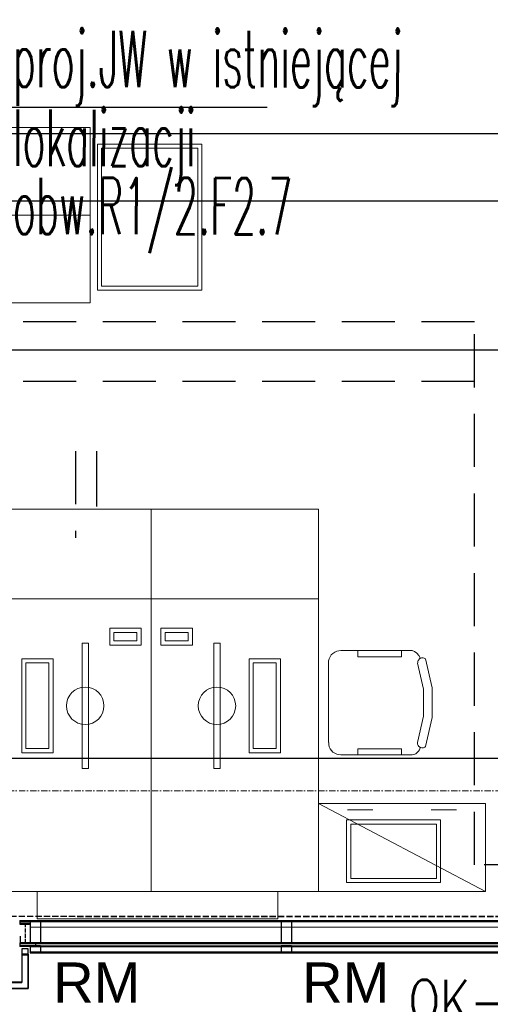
# Model space of a CAD drawing. Header units: millimetres. Extents: x -8642 to 28269, y -6609 to 3701.
# Tile 4 of 256: x -2800 to -2575, y -5365 to -4894. Entities that reach past the tile are written whole.
import ezdxf
from ezdxf.enums import TextEntityAlignment as Align

# ---------------------------------------------------------------- set-up
doc = ezdxf.new("R2010")
doc.units = ezdxf.units.MM
doc.header["$LTSCALE"] = 1000
doc.header["$MEASUREMENT"] = 0
for name, pattern in [('DASHED', [19.05, 12.7, -6.35]), ('rzut 1 pietra$0$ArchiTECH.PC 1. Line Type', [0.004, 0.003, -0.001]), ('rzut 1 pietra$0$ArchiTECH.PC 2. Line Type', [0.0025, 0.0015, -0.001]), ('rzut 1 pietra$0$ArchiTECH.PC 5. Line Type', [0.0053, 0.003, -0.001, 0.0003, -0.001]), ('rzut 1 pietra$0$ArchiTECH.PC Solid Line Type', [0]), ('SUFIT_1 PIETRO$0$ArchiTECH.PC 1. Line Type', [0.004, 0.003, -0.001]), ('SUFIT_1 PIETRO$0$ArchiTECH.PC 2. Line Type', [0.0025, 0.0015, -0.001]), ('SUFIT_1 PIETRO$0$ArchiTECH.PC Solid Line Type', [0])]:
    doc.linetypes.add(name, pattern=pattern)
for name, color, linetype, lineweight in [('2DL_SYM', 7, 'Continuous', 30), ('_Etap_5_opis', 7, 'Continuous', 30), ('IS_ARCH', 254, 'Continuous', 18), ('IS_FREON_GAZ', 254, 'DASHED', 30), ('IS_HC_FREON_CIECZ', 254, 'Continuous', 30)]:
    doc.layers.add(name, color=color, linetype=linetype, lineweight=lineweight)
for name, color, linetype in [('IS_WK_KAN_SKROPLINY', 254, 'DASHED'), ('SUFIT_1 PIETRO$0$INWENTARYZACJA', 254, 'Continuous'), ('SUFIT_1 PIETRO$0$Kalka 1', 254, 'Continuous'), ('SUFIT_1 PIETRO$0$TYP SUFITÓW_NOWYCH', 254, 'Continuous')]:
    doc.layers.add(name, color=color, linetype=linetype)
doc.styles.add('CP_ATTR', font='simplex.shx')
doc.styles.add('romans1', font='simplex.shx', dxfattribs={"width": 0.8})
doc.styles.add('rzut 1 pietra$0$ArchiTECHStyle1', font='arial.ttf', dxfattribs={"height": 0.16})

msp = doc.modelspace()

# ---------------------------------------------------------------- linework, layer by layer
at = {"layer": '_Etap_5_opis'}
msp.add_line((-2809.72, -4935.65), (-2681.84, -4935.65), dxfattribs=at)
at = {"layer": 'IS_ARCH', "linetype": 'rzut 1 pietra$0$ArchiTECH.PC Solid Line Type'}
for p, q in [((-2766.64, -4945.32), (-2846.64, -4945.32)), ((-2766.64, -4987.32), (-2766.64, -4945.32)), ((-2763.13, -5023.34), (-2763.13, -4953.34)), ((-2763.13, -4953.34), (-2713.13, -4953.34)), ((-2713.13, -4953.34), (-2713.13, -5023.34)), ((-2715.13, -4955.34), (-2761.13, -4955.34)), ((-2761.13, -4955.34), (-2761.13, -5021.34)), ((-2715.13, -5021.34), (-2715.13, -4955.34)), ((-2846.64, -4987.32), (-2766.64, -4987.32)), ((-2846.64, -4987.32), (-2766.64, -4987.32)), ((-2766.64, -4987.32), (-2766.64, -5029.32)), ((-2713.13, -5023.34), (-2763.13, -5023.34)), ((-2761.13, -5021.34), (-2715.13, -5021.34)), ((-2766.64, -5029.32), (-2846.64, -5029.32)), ((-2737.43, -5128.12), (-2817.43, -5128.12)), ((-2737.43, -5171.12), (-2737.43, -5128.12)), ((-2657.43, -5128.12), (-2737.43, -5128.12)), ((-2737.43, -5128.12), (-2737.43, -5171.12)), ((-2657.43, -5171.12), (-2657.43, -5128.12)), ((-2737.43, -5171.12), (-2817.43, -5171.12)), ((-2817.43, -5171.12), (-2737.43, -5171.12)), ((-2737.43, -5311.12), (-2737.43, -5171.12)), ((-2737.43, -5311.12), (-2737.43, -5171.12)), ((-2737.43, -5171.12), (-2657.43, -5171.12)), ((-2737.43, -5171.12), (-2657.43, -5171.12)), ((-2657.43, -5171.12), (-2657.43, -5311.12)), ((-2757.17, -5185.17), (-2742.17, -5185.17)), ((-2757.17, -5193.17), (-2757.17, -5185.17)), ((-2742.17, -5185.17), (-2742.17, -5193.17)), ((-2717.69, -5185.17), (-2732.69, -5185.17)), ((-2732.69, -5185.17), (-2732.69, -5193.17)), ((-2717.69, -5193.17), (-2717.69, -5185.17)), ((-2755.17, -5187.17), (-2755.17, -5191.17)), ((-2744.17, -5187.17), (-2755.17, -5187.17)), ((-2744.17, -5191.17), (-2744.17, -5187.17)), ((-2730.69, -5191.17), (-2730.69, -5187.17)), ((-2730.69, -5187.17), (-2719.69, -5187.17)), ((-2719.69, -5187.17), (-2719.69, -5191.17)), ((-2767.42, -5192.27), (-2770.42, -5192.27)), ((-2770.42, -5192.27), (-2770.42, -5252.27)), ((-2767.42, -5252.27), (-2767.42, -5192.27)), ((-2742.17, -5193.17), (-2757.17, -5193.17)), ((-2755.17, -5191.17), (-2744.17, -5191.17)), ((-2732.69, -5193.17), (-2717.69, -5193.17)), ((-2719.69, -5191.17), (-2730.69, -5191.17)), ((-2707.44, -5252.27), (-2707.44, -5192.27)), ((-2707.44, -5192.27), (-2704.44, -5192.27)), ((-2704.44, -5192.27), (-2704.44, -5252.27)), ((-2784.31, -5199.77), (-2799.31, -5199.77)), ((-2799.31, -5199.77), (-2799.31, -5244.77)), ((-2784.31, -5244.77), (-2784.31, -5199.77)), ((-2690.55, -5244.77), (-2690.55, -5199.77)), ((-2690.55, -5199.77), (-2675.55, -5199.77)), ((-2675.55, -5199.77), (-2675.55, -5244.77)), ((-2652.53, -5200.77), (-2652.27, -5199.75)), ((-2652.27, -5199.75), (-2651.84, -5198.8)), ((-2651.84, -5198.8), (-2651.24, -5197.93)), ((-2651.24, -5197.93), (-2650.49, -5197.19)), ((-2650.49, -5197.19), (-2649.63, -5196.59)), ((-2649.63, -5196.59), (-2648.67, -5196.15)), ((-2648.67, -5196.15), (-2647.65, -5195.89)), ((-2647.65, -5195.89), (-2646.61, -5195.82)), ((-2612.61, -5195.82), (-2646.61, -5195.82)), ((-2638.61, -5195.82), (-2638.61, -5198.82)), ((-2638.61, -5198.82), (-2617.61, -5198.82)), ((-2617.61, -5198.82), (-2617.61, -5195.82)), ((-2612.63, -5195.81), (-2611.39, -5196.35)), ((-2611.39, -5196.35), (-2610.31, -5197.15)), ((-2610.31, -5197.15), (-2609.42, -5198.17)), ((-2609.42, -5198.17), (-2608.78, -5199.35)), ((-2609.17, -5199.92), (-2608.84, -5199.67)), ((-2608.84, -5199.67), (-2608.47, -5199.48)), ((-2608.47, -5199.48), (-2608.08, -5199.36)), ((-2608.08, -5199.36), (-2607.67, -5199.32)), ((-2607.67, -5199.32), (-2607.26, -5199.34)), ((-2607.26, -5199.34), (-2606.86, -5199.44)), ((-2606.86, -5199.44), (-2606.49, -5199.61)), ((-2606.49, -5199.61), (-2606.15, -5199.84)), ((-2797.31, -5242.77), (-2797.31, -5201.77)), ((-2797.31, -5201.77), (-2786.31, -5201.77)), ((-2786.31, -5201.77), (-2786.31, -5242.77)), ((-2677.55, -5201.77), (-2688.55, -5201.77)), ((-2688.55, -5201.77), (-2688.55, -5242.77)), ((-2677.55, -5242.77), (-2677.55, -5201.77)), ((-2652.61, -5201.82), (-2652.53, -5200.77)), ((-2652.61, -5201.82), (-2652.61, -5239.82)), ((-2610.04, -5201.84), (-2607.08, -5214.38)), ((-2609.9, -5201.77), (-2609.89, -5201.36)), ((-2609.89, -5201.36), (-2609.81, -5200.96)), ((-2609.81, -5200.96), (-2609.66, -5200.57)), ((-2609.66, -5200.57), (-2609.44, -5200.23)), ((-2609.44, -5200.23), (-2609.17, -5199.92)), ((-2606.13, -5199.82), (-2603, -5213.7)), ((-2603, -5213.7), (-2603, -5227.93)), ((-2607.08, -5214.38), (-2607.08, -5227.26)), ((-2607.08, -5227.26), (-2610.04, -5239.79)), ((-2603, -5227.93), (-2606.13, -5241.81)), ((-2652.45, -5240.82), (-2652.5, -5239.78)), ((-2652.21, -5241.84), (-2652.45, -5240.82)), ((-2651.78, -5242.8), (-2652.21, -5241.84)), ((-2610.01, -5240.22), (-2609.99, -5239.82)), ((-2609.95, -5240.62), (-2610.01, -5240.22)), ((-2609.83, -5241), (-2609.95, -5240.62)), ((-2609.64, -5241.36), (-2609.83, -5241)), ((-2609.4, -5241.68), (-2609.64, -5241.36)), ((-2609.1, -5241.95), (-2609.4, -5241.68)), ((-2608.76, -5242.16), (-2609.1, -5241.95)), ((-2608.39, -5242.31), (-2608.76, -5242.16)), ((-2606.81, -5242.23), (-2607.19, -5242.36)), ((-2606.46, -5242.04), (-2606.81, -5242.23)), ((-2606.14, -5241.8), (-2606.46, -5242.04)), ((-2799.31, -5244.77), (-2784.31, -5244.77)), ((-2786.31, -5242.77), (-2797.31, -5242.77)), ((-2675.55, -5244.77), (-2690.55, -5244.77)), ((-2688.55, -5242.77), (-2677.55, -5242.77)), ((-2651.19, -5243.66), (-2651.78, -5242.8)), ((-2650.45, -5244.4), (-2651.19, -5243.66)), ((-2649.59, -5244.99), (-2650.45, -5244.4)), ((-2648.63, -5245.42), (-2649.59, -5244.99)), ((-2647.62, -5245.66), (-2648.63, -5245.42)), ((-2646.57, -5245.71), (-2647.62, -5245.66)), ((-2646.61, -5245.82), (-2612.61, -5245.82)), ((-2617.61, -5242.82), (-2638.61, -5242.82)), ((-2638.61, -5242.82), (-2638.61, -5245.82)), ((-2617.61, -5245.82), (-2617.61, -5242.82)), ((-2611.7, -5245.57), (-2612.57, -5245.77)), ((-2610.88, -5245.2), (-2611.7, -5245.57)), ((-2610.15, -5244.68), (-2610.88, -5245.2)), ((-2609.53, -5244.04), (-2610.15, -5244.68)), ((-2609.04, -5243.29), (-2609.53, -5244.04)), ((-2608.7, -5242.46), (-2609.04, -5243.29)), ((-2607.99, -5242.4), (-2608.39, -5242.31)), ((-2607.59, -5242.41), (-2607.99, -5242.4)), ((-2607.19, -5242.36), (-2607.59, -5242.41)), ((-2770.42, -5252.27), (-2767.42, -5252.27)), ((-2704.44, -5252.27), (-2707.44, -5252.27)), ((-2657.43, -5311.12), (-2657.43, -5269.12)), ((-2657.43, -5269.12), (-2577.43, -5269.12)), ((-2577.43, -5311.12), (-2657.43, -5269.12)), ((-2577.43, -5269.12), (-2577.43, -5311.12)), ((-2631.43, -5272.12), (-2643.43, -5272.12)), ((-2591.43, -5272.12), (-2603.43, -5272.12)), ((-2643.96, -5276.92), (-2598.96, -5276.92)), ((-2643.96, -5306.92), (-2643.96, -5276.92)), ((-2641.96, -5278.92), (-2641.96, -5304.92)), ((-2600.96, -5278.92), (-2641.96, -5278.92)), ((-2600.96, -5304.92), (-2600.96, -5278.92)), ((-2598.96, -5276.92), (-2598.96, -5306.92)), ((-2598.96, -5306.92), (-2643.96, -5306.92)), ((-2641.96, -5304.92), (-2600.96, -5304.92)), ((-2817.43, -5311.12), (-2737.43, -5311.12)), ((-2791.84, -5311.22), (-2791.84, -5324.22)), ((-2676.84, -5311.22), (-2791.84, -5311.22)), ((-2791.84, -5311.22), (-2791.84, -5324.22)), ((-2676.84, -5311.22), (-2791.84, -5311.22)), ((-2657.43, -5311.12), (-2737.43, -5311.12)), ((-2676.84, -5324.22), (-2676.84, -5311.22)), ((-2676.84, -5324.22), (-2676.84, -5311.22)), ((-2577.43, -5311.12), (-2657.43, -5311.12)), ((-2577.43, -5311.12), (-2577.43, -5311.12)), ((-2800.25, -5325.09), (-2800.25, -5326.34)), ((-2800.25, -5325.09), (-2795.25, -5325.09)), ((-2800.25, -5325.49), (-2795.25, -5325.49)), ((-2800.25, -5325.49), (-2800.25, -5326.74)), ((-2800.25, -5326.34), (-2795.25, -5326.34)), ((-2800.25, -5326.74), (-2795.25, -5326.74)), ((-2795.25, -5325.09), (-2795.25, -5326.34)), ((-2795.25, -5325.09), (-1853.13, -5325.19)), ((-2795.25, -5325.09), (-2795.25, -5335.63)), ((-2790.25, -5325.09), (-2795.25, -5325.09)), ((-2790.25, -5325.49), (-2795.25, -5325.5)), ((-2795.25, -5325.49), (-1853.13, -5325.59)), ((-2795.25, -5325.49), (-2795.25, -5326.74)), ((-2795.25, -5325.5), (-2795.25, -5336.03)), ((-2791.84, -5324.22), (-2676.84, -5324.22)), ((-2791.84, -5324.22), (-2676.84, -5324.22)), ((-2790.25, -5325.09), (-2790.25, -5335.62)), ((-2790.25, -5325.49), (-2790.25, -5336.02)), ((-2670.25, -5325.1), (-2675.25, -5325.11)), ((-2675.25, -5325.11), (-2675.25, -5335.64)), ((-2670.25, -5325.5), (-2675.25, -5325.51)), ((-2675.25, -5325.51), (-2675.25, -5336.04)), ((-2670.25, -5325.1), (-2670.25, -5335.63)), ((-2670.25, -5325.5), (-2670.25, -5336.04)), ((-2795.25, -5328.22), (-1845.72, -5328.22)), ((-2792.76, -5335.78), (-2800.16, -5335.79)), ((-2800.16, -5335.79), (-2800.16, -5337.07)), ((-2792.76, -5336.18), (-2800.16, -5336.19)), ((-2800.16, -5336.19), (-2800.16, -5337.47)), ((-2800.07, -5332.51), (-2800.06, -5335.74)), ((-2800.07, -5332.91), (-2800.06, -5336.14)), ((-2792.76, -5335.73), (-2800.06, -5335.74)), ((-2792.76, -5336.13), (-2800.06, -5336.14)), ((-2790.25, -5335.62), (-2795.25, -5335.63)), ((-2795.25, -5335.63), (-1848.12, -5335.72)), ((-2790.25, -5336.02), (-2795.25, -5336.03)), ((-2795.25, -5336.03), (-1848.12, -5336.12)), ((-2792.76, -5335.78), (-2792.76, -5337.06)), ((-2792.76, -5336.18), (-2792.76, -5337.46)), ((-2670.25, -5335.63), (-2675.25, -5335.64)), ((-2670.25, -5336.04), (-2675.25, -5336.04)), ((-2792.76, -5337.06), (-2800.16, -5337.07)), ((-2792.76, -5337.46), (-2800.16, -5337.47)), ((-2796.23, -5338.6), (-2799.23, -5338.6)), ((-2799.23, -5338.6), (-2799.23, -5354.53)), ((-2799.23, -5341.1), (-2796.23, -5341.1)), ((-2799.23, -5341.1), (-2799.23, -5354.59)), ((-2796.23, -5357.53), (-2796.23, -5338.6)), ((-2796.23, -5341.1), (-2796.23, -5357.59)), ((-2795.24, -5337.1), (-1848.12, -5337.19)), ((-2795.24, -5337.1), (-2795.24, -5340.1)), ((-2790.24, -5337.1), (-2795.24, -5337.1)), ((-2795.24, -5337.1), (-2795.24, -5340.1)), ((-2790.24, -5337.1), (-2795.24, -5337.1)), ((-2790.24, -5337.5), (-2795.24, -5337.5)), ((-2795.24, -5337.5), (-2795.24, -5340.5)), ((-2790.24, -5337.5), (-2795.24, -5337.5)), ((-2795.24, -5337.5), (-2795.24, -5340.5)), ((-2795.24, -5337.5), (-1848.12, -5337.6)), ((-2790.24, -5340.09), (-2795.24, -5340.1)), ((-2790.24, -5340.09), (-2795.24, -5340.1)), ((-2795.24, -5340.1), (-1848.12, -5340.19)), ((-2790.24, -5340.49), (-2795.24, -5340.5)), ((-2790.24, -5340.49), (-2795.24, -5340.5)), ((-2795.24, -5340.5), (-1848.12, -5340.59)), ((-2790.24, -5337.1), (-2790.24, -5340.09)), ((-2790.24, -5337.1), (-2790.24, -5340.09)), ((-2790.24, -5337.5), (-2790.24, -5340.49)), ((-2790.24, -5337.5), (-2790.24, -5340.49)), ((-2675.24, -5337.11), (-2675.24, -5340.11)), ((-2670.24, -5337.11), (-2675.24, -5337.11)), ((-2670.24, -5337.51), (-2675.24, -5337.52)), ((-2675.24, -5337.52), (-2675.24, -5340.51)), ((-2670.24, -5340.1), (-2675.24, -5340.11)), ((-2670.24, -5340.51), (-2675.24, -5340.51)), ((-2670.24, -5337.11), (-2670.24, -5340.1)), ((-2670.24, -5337.51), (-2670.24, -5340.51)), ((-2799.23, -5341.5), (-2796.23, -5341.5)), ((-2799.23, -5354.53), (-2851.76, -5354.58)), ((-2851.76, -5354.58), (-2799.23, -5354.59)), ((-2854.76, -5357.58), (-2796.23, -5357.53)), ((-2854.76, -5357.58), (-2796.23, -5357.59))]:
    msp.add_line(p, q, dxfattribs=at)
at = {"layer": 'IS_ARCH', "linetype": 'rzut 1 pietra$0$ArchiTECH.PC 5. Line Type'}
msp.add_line((-3569.09, -5262.89), (7882.41, -5264.04), dxfattribs=at)
at = {"layer": 'IS_ARCH', "linetype": 'rzut 1 pietra$0$ArchiTECH.PC 1. Line Type'}
msp.add_line((-3332.75, -5322.94), (-1789.75, -5323.09), dxfattribs=at)
msp.add_line((-3332.75, -5322.94), (-1789.75, -5323.09), dxfattribs=at)
at = {"layer": 'IS_ARCH', "linetype": 'rzut 1 pietra$0$ArchiTECH.PC 2. Line Type'}
for p, q in [((-2797.67, -5326.34), (-2797.67, -5335.64)), ((-2797.67, -5326.74), (-2797.67, -5336.04)), ((-2795.25, -5335.63), (-2800.16, -5335.63)), ((-2795.25, -5336.03), (-2800.16, -5336.03))]:
    msp.add_line(p, q, dxfattribs=at)
at = {"layer": 'IS_ARCH', "linetype": 'rzut 1 pietra$0$ArchiTECH.PC Solid Line Type'}
for centre in [(-2768.92, -5222.27), (-2705.94, -5222.27)]:
    msp.add_circle(centre, 8.96, dxfattribs=at)
at = {"layer": 'IS_FREON_GAZ', "ltscale": 0.002}
msp.add_line((-2773.5, -5100.38), (-2773.5, -5141.83), dxfattribs=at)
msp.add_line((-2773.5, -5100.38), (-2773.5, -5141.83), dxfattribs=at)
msp.add_lwpolyline([(-3103.39, -4916.66), (-3103.39, -5066.83), (-1855.32, -5066.83), (-1855.32, -4901.65)], dxfattribs=at)
at = {"layer": 'IS_HC_FREON_CIECZ', "ltscale": 0.002}
msp.add_line((-2763.5, -5100.38), (-2763.5, -5126.83), dxfattribs=at)
msp.add_line((-2763.5, -5100.38), (-2763.5, -5126.83), dxfattribs=at)
msp.add_lwpolyline([(-3088.39, -4916.66), (-3088.39, -5051.83), (-1866.26, -5051.83), (-1866.26, -4901.58)], dxfattribs=at)
at = {"layer": 'IS_WK_KAN_SKROPLINY', "lineweight": 30, "ltscale": 0.002}
msp.add_lwpolyline([(-2552.75, -5298.41), (-2582.75, -5298.41), (-2582.75, -5038.41), (-3072.75, -5038.41), (-3072.75, -4918.6)], dxfattribs=at)
at = {"layer": 'SUFIT_1 PIETRO$0$INWENTARYZACJA', "linetype": 'SUFIT_1 PIETRO$0$ArchiTECH.PC Solid Line Type'}
for p, q in [((-2796.23, -5338.68), (-2799.23, -5338.68)), ((-2799.23, -5338.68), (-2799.23, -5354.62)), ((-2796.23, -5357.61), (-2796.23, -5338.68)), ((-2799.23, -5354.62), (-2851.76, -5354.66)), ((-2854.76, -5357.66), (-2796.23, -5357.61))]:
    msp.add_line(p, q, dxfattribs=at)
at = {"layer": 'SUFIT_1 PIETRO$0$Kalka 1', "linetype": 'SUFIT_1 PIETRO$0$ArchiTECH.PC 1. Line Type'}
msp.add_line((-3332.75, -5323.02), (-1789.75, -5323.17), dxfattribs=at)
msp.add_line((-3332.75, -5323.02), (-1789.75, -5323.17), dxfattribs=at)
at = {"layer": 'SUFIT_1 PIETRO$0$Kalka 1', "linetype": 'SUFIT_1 PIETRO$0$ArchiTECH.PC Solid Line Type'}
for p, q in [((-2800.25, -5325.17), (-2795.25, -5325.17)), ((-2800.25, -5325.17), (-2800.25, -5326.42)), ((-2800.25, -5325.57), (-2800.25, -5326.82)), ((-2800.25, -5325.57), (-2795.25, -5325.57)), ((-2800.25, -5326.42), (-2795.25, -5326.42)), ((-2800.25, -5326.82), (-2795.25, -5326.82)), ((-2790.25, -5325.17), (-2795.25, -5325.18)), ((-2795.25, -5325.17), (-1853.13, -5325.27)), ((-2795.25, -5325.17), (-2795.25, -5326.42)), ((-2795.25, -5325.18), (-2795.25, -5335.71)), ((-2795.25, -5325.57), (-2795.25, -5326.82)), ((-2795.25, -5325.57), (-1853.13, -5325.67)), ((-2795.25, -5325.58), (-2795.25, -5336.11)), ((-2790.25, -5325.58), (-2795.25, -5325.58)), ((-2790.25, -5325.17), (-2790.25, -5335.71)), ((-2790.25, -5325.58), (-2790.25, -5336.11)), ((-2670.25, -5325.19), (-2675.25, -5325.19)), ((-2675.25, -5325.19), (-2675.25, -5335.72)), ((-2675.25, -5325.59), (-2675.25, -5336.12)), ((-2670.25, -5325.59), (-2675.25, -5325.59)), ((-2670.25, -5325.19), (-2670.25, -5335.72)), ((-2670.25, -5325.59), (-2670.25, -5336.12)), ((-2792.76, -5335.86), (-2800.16, -5335.87)), ((-2800.16, -5335.87), (-2800.16, -5337.15)), ((-2792.76, -5336.26), (-2800.16, -5336.27)), ((-2800.16, -5336.27), (-2800.16, -5337.55)), ((-2800.07, -5332.59), (-2800.06, -5335.83)), ((-2800.07, -5332.99), (-2800.06, -5336.23)), ((-2792.76, -5335.81), (-2800.06, -5335.83)), ((-2792.76, -5336.22), (-2800.06, -5336.23)), ((-2790.25, -5335.71), (-2795.25, -5335.71)), ((-2795.25, -5335.71), (-1848.12, -5335.8)), ((-2795.25, -5336.11), (-1848.12, -5336.2)), ((-2790.25, -5336.11), (-2795.25, -5336.11)), ((-2792.76, -5335.86), (-2792.76, -5337.14)), ((-2792.76, -5336.26), (-2792.76, -5337.54)), ((-2670.25, -5335.72), (-2675.25, -5335.72)), ((-2670.25, -5336.12), (-2675.25, -5336.12)), ((-2792.76, -5337.14), (-2800.16, -5337.15)), ((-2792.76, -5337.54), (-2800.16, -5337.55)), ((-2799.23, -5341.18), (-2799.23, -5354.68)), ((-2799.23, -5341.18), (-2796.23, -5341.18)), ((-2796.23, -5341.18), (-2796.23, -5357.68)), ((-2790.24, -5337.18), (-2795.24, -5337.19)), ((-2790.24, -5337.18), (-2795.24, -5337.19)), ((-2795.24, -5337.19), (-2795.24, -5340.18)), ((-2795.24, -5337.19), (-2795.24, -5340.18)), ((-2795.24, -5337.19), (-1848.12, -5337.28)), ((-2790.24, -5337.58), (-2795.24, -5337.59)), ((-2790.24, -5337.58), (-2795.24, -5337.59)), ((-2795.24, -5337.59), (-1848.12, -5337.68)), ((-2795.24, -5337.59), (-2795.24, -5340.58)), ((-2795.24, -5337.59), (-2795.24, -5340.58)), ((-2790.24, -5340.18), (-2795.24, -5340.18)), ((-2790.24, -5340.18), (-2795.24, -5340.18)), ((-2795.24, -5340.18), (-1848.12, -5340.27)), ((-2795.24, -5340.58), (-1848.12, -5340.67)), ((-2790.24, -5340.58), (-2795.24, -5340.58)), ((-2790.24, -5340.58), (-2795.24, -5340.58)), ((-2790.24, -5337.18), (-2790.24, -5340.18)), ((-2790.24, -5337.18), (-2790.24, -5340.18)), ((-2790.24, -5337.58), (-2790.24, -5340.58)), ((-2790.24, -5337.58), (-2790.24, -5340.58)), ((-2670.24, -5337.19), (-2675.24, -5337.2)), ((-2675.24, -5337.2), (-2675.24, -5340.19)), ((-2675.24, -5337.6), (-2675.24, -5340.59)), ((-2670.24, -5337.6), (-2675.24, -5337.6)), ((-2670.24, -5340.19), (-2675.24, -5340.19)), ((-2670.24, -5340.59), (-2675.24, -5340.59)), ((-2670.24, -5337.19), (-2670.24, -5340.19)), ((-2670.24, -5337.6), (-2670.24, -5340.59)), ((-2799.23, -5341.58), (-2796.23, -5341.58)), ((-2851.76, -5354.66), (-2799.23, -5354.68)), ((-2854.76, -5357.66), (-2796.23, -5357.68))]:
    msp.add_line(p, q, dxfattribs=at)
at = {"layer": 'SUFIT_1 PIETRO$0$Kalka 1', "linetype": 'SUFIT_1 PIETRO$0$ArchiTECH.PC 2. Line Type'}
for p, q in [((-2797.67, -5326.42), (-2797.67, -5335.72)), ((-2797.67, -5326.82), (-2797.67, -5336.12)), ((-2795.25, -5335.71), (-2800.16, -5335.71)), ((-2795.25, -5336.11), (-2800.16, -5336.12))]:
    msp.add_line(p, q, dxfattribs=at)
at = {"layer": 'SUFIT_1 PIETRO$0$TYP SUFITÓW_NOWYCH', "linetype": 'SUFIT_1 PIETRO$0$ArchiTECH.PC Solid Line Type'}
for p, q in [((-2568.16, -4948.43), (-3257.16, -4948.43)), ((-3256.72, -4980.46), (-2568.16, -4980.46)), ((-2568.16, -5247.53), (-3256.72, -5247.53))]:
    msp.add_line(p, q, dxfattribs=at)

# ---------------------------------------------------------------- texts
at = {"layer": '2DL_SYM', "lineweight": 30, "style": 'CP_ATTR', "width": 0.8, "flags": 12}
msp.add_attdef('OK-7', text='N-1', height=20, dxfattribs=at).set_placement((-2583.84, -5363.55), align=Align.MIDDLE)
at = {"layer": '_Etap_5_opis', "style": 'romans1', "width": 0.5}
for s, p in [('proj.JW w istniejącej', (-2803.5, -4925.98)), ('lokalizacji', (-2803.5, -4963.81)), ('obw.R1/2.F2.7', (-2803.5, -4996.42))]:
    msp.add_text(s, height=27, rotation=359.9189, dxfattribs=at).set_placement(p)
at = {"layer": 'IS_ARCH', "style": 'rzut 1 pietra$0$ArchiTECHStyle1'}
for p in [(-2784.25, -5370.12), (-2665.2, -5370.12)]:
    msp.add_text('RM', height=19.2, dxfattribs=at).set_placement(p, align=Align.BOTTOM_LEFT)

doc.saveas('drawing.dxf')
